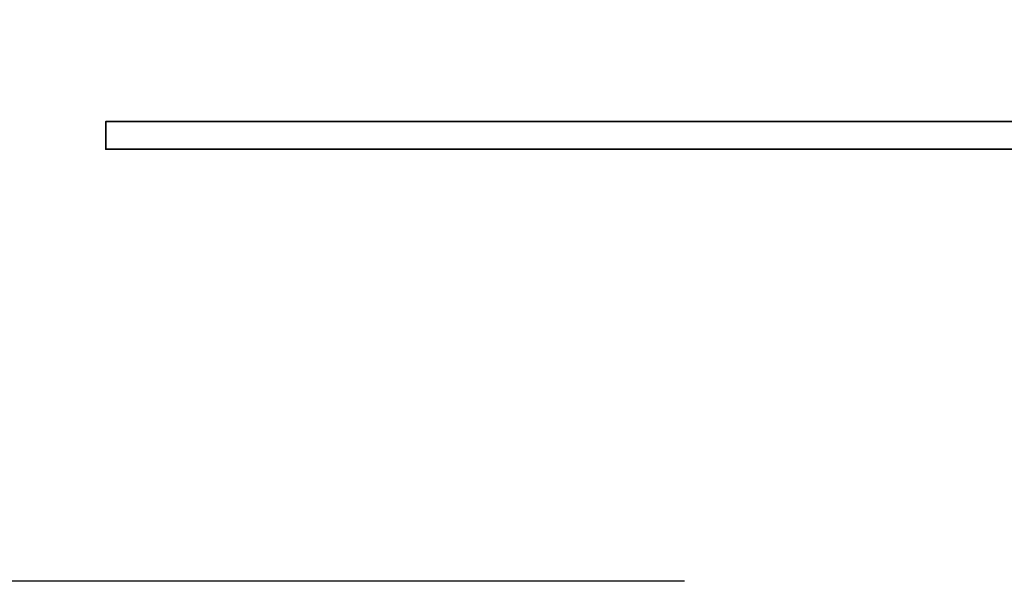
# Model space of a CAD drawing. Extents: x 629 to 797, y 78 to 153.
# Tile 23 of 48: x 759.65 to 762.78, y 110.28 to 112.07. Entities that reach past the tile are written whole.
import ezdxf

# ---------------------------------------------------------------- set-up
doc = ezdxf.new("R2010")
doc.units = 0
doc.header["$LTSCALE"] = 2
doc.header["$MEASUREMENT"] = 0
doc.linetypes.add('CENTER', pattern=[2, 1.25, -0.25, 0.25, -0.25])
for name, color, linetype in [('CL', 1, 'CENTER'), ('DIM', 4, 'CONTINUOUS'), ('layer 1', 7, 'CONTINUOUS')]:
    doc.layers.add(name, color=color, linetype=linetype)

# ---------------------------------------------------------------- blocks, each defined once
blk = doc.blocks.new('TBI MOTION logo(完整正式版)')
at = {"layer": 'layer 1', "color": 22, "lineweight": 35}
blk.add_open_spline([(75.90875, -9.47875), (75.90875, -9.47875), (75.90875, -12.28625), (75.90875, -12.28625), (75.90875, -12.28625), (75.90875, -12.28625), (75.90875, -12.47875), (75.90875, -12.47875), (75.90875, -12.47875), (75.90875, -12.47875), (75.71625, -12.47875), (75.71625, -12.47875), (75.71625, -12.47875), (75.71625, -12.47875), (-88.32875, -12.47875), (-88.32875, -12.47875), (-88.32875, -12.47875), (-88.32875, -12.47875), (-88.32875, -13.29375), (-88.32875, -13.29375), (-88.32875, -13.29375), (-88.32875, -13.29375), (82.89125, -13.29375), (82.89125, -13.29375), (82.89125, -13.29375), (82.89125, -13.29375), (75.90875, -9.47875), (75.90875, -9.47875)], degree=3, knots=[0, 0, 0, 0, 0.14285714, 0.14285714, 0.14285714, 0.14285714, 0.28571429, 0.28571429, 0.28571429, 0.28571429, 0.42857143, 0.42857143, 0.42857143, 0.42857143, 0.57142857, 0.57142857, 0.57142857, 0.57142857, 0.71428571, 0.71428571, 0.71428571, 0.71428571, 0.85714286, 0.85714286, 0.85714286, 0.85714286, 1, 1, 1, 1], dxfattribs=at)

msp = doc.modelspace()

# ---------------------------------------------------------------- linework, layer by layer
at = {"layer": 'CL', "color": 7, "ltscale": 5}
msp.add_line((796.7664, 110.2781, -0.2), (735.0667, 110.2781, -0.2), dxfattribs=at)

# ---------------------------------------------------------------- block references
at = {"layer": 'DIM', "xscale": 0.1079999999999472, "yscale": 0.1079999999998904, "zscale": 0.108}
msp.add_blockref('TBI MOTION logo(完整正式版)', (769.465, 113.0889), dxfattribs=at)

doc.saveas('drawing.dxf')
